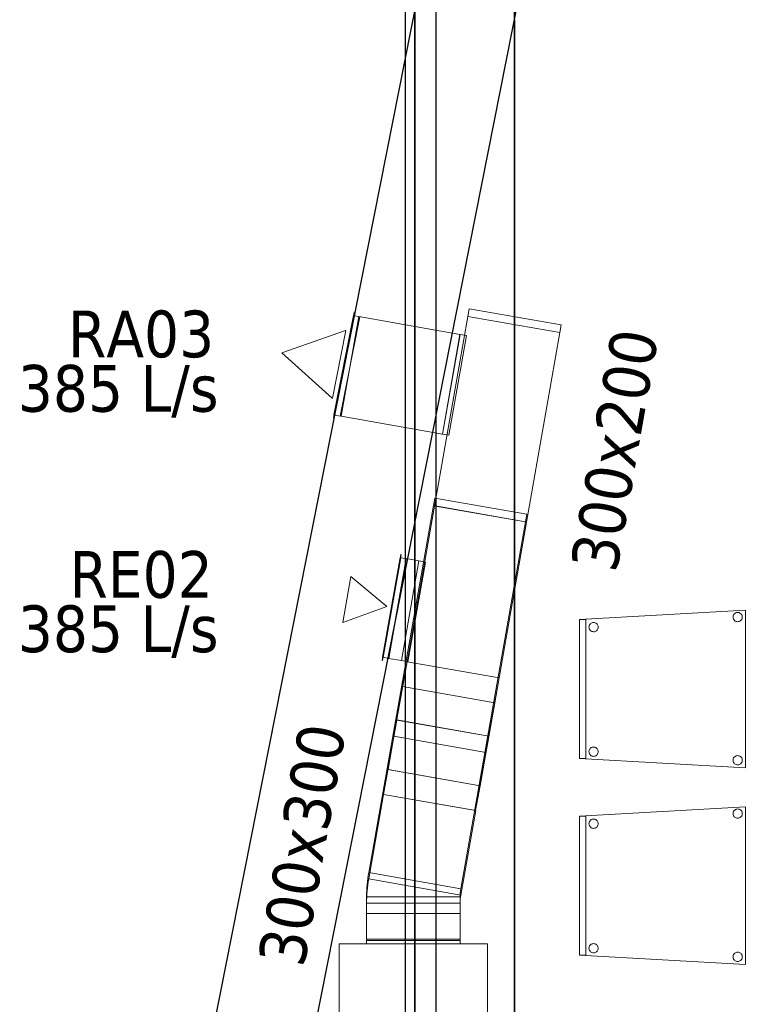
# Model space of a CAD drawing. Header units: metres. Extents: x 391.1 to 427.5, y 12.8 to 28.4.
# Tile 6 of 26: x 397.6 to 400, y 15.6 to 18.7. Entities that reach past the tile are written whole.
import ezdxf

# ---------------------------------------------------------------- set-up
doc = ezdxf.new("R2010")
doc.units = ezdxf.units.M
doc.layers.add('01_SUELOS', color=7, linetype='Continuous', lineweight=25, true_color=0x007f00)
for name, color, linetype, lineweight in [('02_MOBILIARIO', 7, 'Continuous', 18), ('A-DETL-____-MBND', 7, 'Continuous', 18), ('A-DETL-GENF-OTLN', 7, 'Continuous', 18), ('A-WALL-____-MCUT', 7, 'Continuous', 25), ('A-WALL-____-OTLN', 7, 'Continuous', 25), ('M-HVAC-CDFF-IDEN', 7, 'Continuous', 30), ('M-HVAC-CDFF-OTLN', 7, 'Continuous', 18), ('M-HVAC-DUCT-IDEN', 7, 'Continuous', 30), ('M-HVAC-DUCT-OTLN', 7, 'Continuous', 18)]:
    doc.layers.add(name, color=color, linetype=linetype, lineweight=lineweight)
doc.styles.add('Tahoma_2', font='tahoma.ttf', dxfattribs={"height": 0.15})

# ---------------------------------------------------------------- blocks, each defined once
blk = doc.blocks.new('Family - Evans PA-152013-03_CLI_AIRE_P0A')
at = {"layer": 'A-WALL-____-MCUT', "color": 253, "true_color": 0xaaaaaa}
for p, q in [((2.1178, 10.7049), (0, 0)), ((0.3262, 0), (2.4243, 10.6052))]:
    blk.add_line(p, q, dxfattribs=at)
at = {"layer": 'A-WALL-____-OTLN', "color": 253, "true_color": 0xaaaaaa}
for p, q in [((2.1178, 10.7049), (0, 0)), ((0.3262, 0), (2.4243, 10.6052))]:
    blk.add_line(p, q, dxfattribs=at)
blk = doc.blocks.new('Family - Evans PA-152152-03_CLI_AIRE_P0A')
at = {"layer": 'A-WALL-____-MCUT', "color": 253, "true_color": 0xaaaaaa}
for p, q in [((15.0232, 0.32), (0, 0.32)), ((0, 0), (15.0232, 0))]:
    blk.add_line(p, q, dxfattribs=at)
at = {"layer": 'A-WALL-____-OTLN', "color": 253, "true_color": 0xaaaaaa}
for p, q in [((15.0232, 0.32), (0, 0.32)), ((0, 0), (15.0232, 0))]:
    blk.add_line(p, q, dxfattribs=at)
at = {"layer": 'A-WALL-____-OTLN', "color": 253, "lineweight": 18, "true_color": 0xaaaaaa}
blk.add_line((0, 0), (15.0232, 0), dxfattribs=at)
blk = doc.blocks.new('Family - Cadira confident_PA-152175-03_CLI_AIRE_P0A')
at = {"layer": 'A-DETL-____-MBND', "color": 253, "true_color": 0xaaaaaa}
for p, q in [((0, 0.4765), (0.5326, 0.5065)), ((0.5326, 0.5065), (0, 0.4765)), ((0.5326, 0.5065), (0.5326, 0)), ((0.5326, 0), (0.5326, 0.5065)), ((0, 0.03), (0, 0.4765)), ((0, 0.4765), (0, 0.03)), ((0, 0.4765), (0.02, 0.4765)), ((0, 0.03), (0, 0.4765)), ((0.02, 0.4765), (0, 0.4765)), ((0, 0.4765), (0, 0.03)), ((0.02, 0.4765), (0.02, 0.03)), ((0.02, 0.03), (0.02, 0.4765)), ((0.4926, 0.4843), (0.4928, 0.4869)), ((0.4928, 0.4869), (0.4926, 0.4843)), ((0.4928, 0.4817), (0.4926, 0.4843)), ((0.4926, 0.4843), (0.4928, 0.4817)), ((0.4928, 0.4869), (0.4935, 0.4894)), ((0.4935, 0.4894), (0.4928, 0.4869)), ((0.4935, 0.4792), (0.4928, 0.4817)), ((0.4928, 0.4817), (0.4935, 0.4792)), ((0.4935, 0.4894), (0.4946, 0.4918)), ((0.4946, 0.4918), (0.4935, 0.4894)), ((0.4945, 0.4768), (0.4935, 0.4792)), ((0.4935, 0.4792), (0.4945, 0.4768)), ((0.496, 0.4747), (0.4945, 0.4768)), ((0.4945, 0.4768), (0.496, 0.4747)), ((0.4946, 0.4918), (0.4961, 0.4939)), ((0.4961, 0.4939), (0.4946, 0.4918)), ((0.4979, 0.4728), (0.496, 0.4747)), ((0.496, 0.4747), (0.4979, 0.4728)), ((0.4961, 0.4939), (0.498, 0.4957)), ((0.498, 0.4957), (0.4961, 0.4939)), ((0.498, 0.4957), (0.5001, 0.4972)), ((0.5001, 0.4972), (0.498, 0.4957)), ((0.5001, 0.4972), (0.5025, 0.4983)), ((0.5025, 0.4983), (0.5001, 0.4972)), ((0.5025, 0.4983), (0.505, 0.4989)), ((0.505, 0.4989), (0.5025, 0.4983)), ((0.505, 0.4989), (0.5076, 0.4992)), ((0.5076, 0.4992), (0.505, 0.4989)), ((0.5076, 0.4992), (0.5102, 0.4989)), ((0.5102, 0.4989), (0.5076, 0.4992)), ((0.5102, 0.4989), (0.5127, 0.4982)), ((0.5127, 0.4982), (0.5102, 0.4989)), ((0.5127, 0.4982), (0.515, 0.4971)), ((0.515, 0.4971), (0.5127, 0.4982)), ((0.515, 0.4971), (0.5172, 0.4956)), ((0.5172, 0.4956), (0.515, 0.4971)), ((0.5189, 0.4746), (0.5171, 0.4727)), ((0.5171, 0.4727), (0.5189, 0.4746)), ((0.5172, 0.4956), (0.519, 0.4938)), ((0.519, 0.4938), (0.5172, 0.4956)), ((0.5204, 0.4767), (0.5189, 0.4746)), ((0.5189, 0.4746), (0.5204, 0.4767)), ((0.519, 0.4938), (0.5205, 0.4916)), ((0.5205, 0.4916), (0.519, 0.4938)), ((0.5215, 0.4791), (0.5204, 0.4767)), ((0.5204, 0.4767), (0.5215, 0.4791)), ((0.5205, 0.4916), (0.5216, 0.4893)), ((0.5216, 0.4893), (0.5205, 0.4916)), ((0.5222, 0.4816), (0.5215, 0.4791)), ((0.5215, 0.4791), (0.5222, 0.4816)), ((0.5216, 0.4893), (0.5222, 0.4868)), ((0.5222, 0.4868), (0.5216, 0.4893)), ((0.5222, 0.4868), (0.5224, 0.4842)), ((0.5224, 0.4842), (0.5222, 0.4868)), ((0.5224, 0.4842), (0.5222, 0.4816)), ((0.5222, 0.4816), (0.5224, 0.4842)), ((0.0302, 0.4519), (0.0304, 0.4545)), ((0.0304, 0.4545), (0.0302, 0.4519)), ((0.0304, 0.4493), (0.0302, 0.4519)), ((0.0302, 0.4519), (0.0304, 0.4493)), ((0.0304, 0.4545), (0.0311, 0.457)), ((0.0311, 0.457), (0.0304, 0.4545)), ((0.031, 0.4468), (0.0304, 0.4493)), ((0.0304, 0.4493), (0.031, 0.4468)), ((0.0321, 0.4445), (0.031, 0.4468)), ((0.031, 0.4468), (0.0321, 0.4445)), ((0.0311, 0.457), (0.0322, 0.4594)), ((0.0322, 0.4594), (0.0311, 0.457)), ((0.0336, 0.4423), (0.0321, 0.4445)), ((0.0321, 0.4445), (0.0336, 0.4423)), ((0.0322, 0.4594), (0.0337, 0.4615)), ((0.0337, 0.4615), (0.0322, 0.4594)), ((0.0337, 0.4615), (0.0356, 0.4633)), ((0.0356, 0.4633), (0.0337, 0.4615)), ((0.0356, 0.4633), (0.0377, 0.4648)), ((0.0377, 0.4648), (0.0356, 0.4633)), ((0.0377, 0.4648), (0.0401, 0.4659)), ((0.0401, 0.4659), (0.0377, 0.4648)), ((0.0401, 0.4659), (0.0426, 0.4666)), ((0.0426, 0.4666), (0.0401, 0.4659)), ((0.0426, 0.4666), (0.0452, 0.4668)), ((0.0452, 0.4668), (0.0426, 0.4666)), ((0.0452, 0.4668), (0.0478, 0.4666)), ((0.0478, 0.4666), (0.0452, 0.4668)), ((0.0478, 0.4666), (0.0503, 0.4659)), ((0.0503, 0.4659), (0.0478, 0.4666)), ((0.0503, 0.4659), (0.0526, 0.4648)), ((0.0526, 0.4648), (0.0503, 0.4659)), ((0.0526, 0.4648), (0.0548, 0.4633)), ((0.0548, 0.4633), (0.0526, 0.4648)), ((0.0548, 0.4633), (0.0566, 0.4614)), ((0.0566, 0.4614), (0.0548, 0.4633)), ((0.058, 0.4443), (0.0565, 0.4422)), ((0.0565, 0.4422), (0.058, 0.4443)), ((0.0566, 0.4614), (0.0581, 0.4593)), ((0.0581, 0.4593), (0.0566, 0.4614)), ((0.0591, 0.4467), (0.058, 0.4443)), ((0.058, 0.4443), (0.0591, 0.4467)), ((0.0581, 0.4593), (0.0592, 0.4569)), ((0.0592, 0.4569), (0.0581, 0.4593)), ((0.0598, 0.4492), (0.0591, 0.4467)), ((0.0591, 0.4467), (0.0598, 0.4492)), ((0.0592, 0.4569), (0.0598, 0.4544)), ((0.0598, 0.4544), (0.0592, 0.4569)), ((0.0598, 0.4544), (0.06, 0.4518)), ((0.06, 0.4518), (0.0598, 0.4544)), ((0.06, 0.4518), (0.0598, 0.4492)), ((0.0598, 0.4492), (0.06, 0.4518)), ((0.5, 0.4713), (0.4979, 0.4728)), ((0.4979, 0.4728), (0.5, 0.4713)), ((0.5023, 0.4702), (0.5, 0.4713)), ((0.5, 0.4713), (0.5023, 0.4702)), ((0.5049, 0.4695), (0.5023, 0.4702)), ((0.5023, 0.4702), (0.5049, 0.4695)), ((0.5074, 0.4693), (0.5049, 0.4695)), ((0.5049, 0.4695), (0.5074, 0.4693)), ((0.51, 0.4695), (0.5074, 0.4693)), ((0.5074, 0.4693), (0.51, 0.4695)), ((0.5126, 0.4702), (0.51, 0.4695)), ((0.51, 0.4695), (0.5126, 0.4702)), ((0.5149, 0.4713), (0.5126, 0.4702)), ((0.5126, 0.4702), (0.5149, 0.4713)), ((0.5171, 0.4727), (0.5149, 0.4713)), ((0.5149, 0.4713), (0.5171, 0.4727)), ((0.0355, 0.4405), (0.0336, 0.4423)), ((0.0336, 0.4423), (0.0355, 0.4405)), ((0.0376, 0.439), (0.0355, 0.4405)), ((0.0355, 0.4405), (0.0376, 0.439)), ((0.0399, 0.4378), (0.0376, 0.439)), ((0.0376, 0.439), (0.0399, 0.4378)), ((0.0424, 0.4372), (0.0399, 0.4378)), ((0.0399, 0.4378), (0.0424, 0.4372)), ((0.045, 0.4369), (0.0424, 0.4372)), ((0.0424, 0.4372), (0.045, 0.4369)), ((0.0476, 0.4371), (0.045, 0.4369)), ((0.045, 0.4369), (0.0476, 0.4371)), ((0.0502, 0.4378), (0.0476, 0.4371)), ((0.0476, 0.4371), (0.0502, 0.4378)), ((0.0525, 0.4389), (0.0502, 0.4378)), ((0.0502, 0.4378), (0.0525, 0.4389)), ((0.0547, 0.4404), (0.0525, 0.4389)), ((0.0525, 0.4389), (0.0547, 0.4404)), ((0.0565, 0.4422), (0.0547, 0.4404)), ((0.0547, 0.4404), (0.0565, 0.4422)), ((0.0337, 0.0615), (0.0356, 0.0633)), ((0.0356, 0.0633), (0.0337, 0.0615)), ((0.0356, 0.0633), (0.0377, 0.0648)), ((0.0377, 0.0648), (0.0356, 0.0633)), ((0.0377, 0.0648), (0.0401, 0.0659)), ((0.0401, 0.0659), (0.0377, 0.0648)), ((0.0401, 0.0659), (0.0426, 0.0666)), ((0.0426, 0.0666), (0.0401, 0.0659)), ((0.0426, 0.0666), (0.0452, 0.0668)), ((0.0452, 0.0668), (0.0426, 0.0666)), ((0.0452, 0.0668), (0.0478, 0.0666)), ((0.0478, 0.0666), (0.0452, 0.0668)), ((0.0478, 0.0666), (0.0503, 0.0659)), ((0.0503, 0.0659), (0.0478, 0.0666)), ((0.0503, 0.0659), (0.0526, 0.0648)), ((0.0526, 0.0648), (0.0503, 0.0659)), ((0.0526, 0.0648), (0.0548, 0.0633)), ((0.0548, 0.0633), (0.0526, 0.0648)), ((0.0548, 0.0633), (0.0566, 0.0614)), ((0.0566, 0.0614), (0.0548, 0.0633)), ((0.0302, 0.0519), (0.0304, 0.0545)), ((0.0304, 0.0545), (0.0302, 0.0519)), ((0.0304, 0.0493), (0.0302, 0.0519)), ((0.0302, 0.0519), (0.0304, 0.0493)), ((0.0304, 0.0545), (0.0311, 0.057)), ((0.0311, 0.057), (0.0304, 0.0545)), ((0.031, 0.0468), (0.0304, 0.0493)), ((0.0304, 0.0493), (0.031, 0.0468)), ((0.0321, 0.0445), (0.031, 0.0468)), ((0.031, 0.0468), (0.0321, 0.0445)), ((0.0311, 0.057), (0.0322, 0.0594)), ((0.0322, 0.0594), (0.0311, 0.057)), ((0.0336, 0.0423), (0.0321, 0.0445)), ((0.0321, 0.0445), (0.0336, 0.0423)), ((0.0322, 0.0594), (0.0337, 0.0615)), ((0.0337, 0.0615), (0.0322, 0.0594)), ((0.0355, 0.0405), (0.0336, 0.0423)), ((0.0336, 0.0423), (0.0355, 0.0405)), ((0.0376, 0.039), (0.0355, 0.0405)), ((0.0355, 0.0405), (0.0376, 0.039)), ((0.0399, 0.0378), (0.0376, 0.039)), ((0.0376, 0.039), (0.0399, 0.0378)), ((0.0424, 0.0372), (0.0399, 0.0378)), ((0.0399, 0.0378), (0.0424, 0.0372)), ((0.045, 0.0369), (0.0424, 0.0372)), ((0.0424, 0.0372), (0.045, 0.0369)), ((0.0476, 0.0371), (0.045, 0.0369)), ((0.045, 0.0369), (0.0476, 0.0371)), ((0.0502, 0.0378), (0.0476, 0.0371)), ((0.0476, 0.0371), (0.0502, 0.0378)), ((0.0525, 0.0389), (0.0502, 0.0378)), ((0.0502, 0.0378), (0.0525, 0.0389)), ((0.0547, 0.0404), (0.0525, 0.0389)), ((0.0525, 0.0389), (0.0547, 0.0404)), ((0.0565, 0.0422), (0.0547, 0.0404)), ((0.0547, 0.0404), (0.0565, 0.0422)), ((0.058, 0.0443), (0.0565, 0.0422)), ((0.0565, 0.0422), (0.058, 0.0443)), ((0.0566, 0.0614), (0.0581, 0.0593)), ((0.0581, 0.0593), (0.0566, 0.0614)), ((0.0591, 0.0467), (0.058, 0.0443)), ((0.058, 0.0443), (0.0591, 0.0467)), ((0.0581, 0.0593), (0.0592, 0.0569)), ((0.0592, 0.0569), (0.0581, 0.0593)), ((0.0598, 0.0492), (0.0591, 0.0467)), ((0.0591, 0.0467), (0.0598, 0.0492)), ((0.0592, 0.0569), (0.0598, 0.0544)), ((0.0598, 0.0544), (0.0592, 0.0569)), ((0.0598, 0.0544), (0.06, 0.0518)), ((0.06, 0.0518), (0.0598, 0.0544)), ((0.06, 0.0518), (0.0598, 0.0492)), ((0.0598, 0.0492), (0.06, 0.0518)), ((0.4935, 0.0294), (0.4946, 0.0318)), ((0.4946, 0.0318), (0.4935, 0.0294)), ((0.4946, 0.0318), (0.4961, 0.0339)), ((0.4961, 0.0339), (0.4946, 0.0318)), ((0.4961, 0.0339), (0.498, 0.0357)), ((0.498, 0.0357), (0.4961, 0.0339)), ((0.498, 0.0357), (0.5001, 0.0372)), ((0.5001, 0.0372), (0.498, 0.0357)), ((0.5001, 0.0372), (0.5025, 0.0383)), ((0.5025, 0.0383), (0.5001, 0.0372)), ((0.5025, 0.0383), (0.505, 0.0389)), ((0.505, 0.0389), (0.5025, 0.0383)), ((0.505, 0.0389), (0.5076, 0.0392)), ((0.5076, 0.0392), (0.505, 0.0389)), ((0.5076, 0.0392), (0.5102, 0.0389)), ((0.5102, 0.0389), (0.5076, 0.0392)), ((0.5102, 0.0389), (0.5127, 0.0382)), ((0.5127, 0.0382), (0.5102, 0.0389)), ((0.5127, 0.0382), (0.515, 0.0371)), ((0.515, 0.0371), (0.5127, 0.0382)), ((0.515, 0.0371), (0.5172, 0.0356)), ((0.5172, 0.0356), (0.515, 0.0371)), ((0.5172, 0.0356), (0.519, 0.0338)), ((0.519, 0.0338), (0.5172, 0.0356)), ((0.519, 0.0338), (0.5205, 0.0316)), ((0.5205, 0.0316), (0.519, 0.0338)), ((0.5205, 0.0316), (0.5216, 0.0293)), ((0.5216, 0.0293), (0.5205, 0.0316)), ((0.5326, 0), (0, 0.03)), ((0, 0.03), (0.5326, 0)), ((0.02, 0.03), (0, 0.03)), ((0, 0.03), (0.02, 0.03)), ((0.4926, 0.0243), (0.4928, 0.0269)), ((0.4928, 0.0269), (0.4926, 0.0243)), ((0.4928, 0.0217), (0.4926, 0.0243)), ((0.4926, 0.0243), (0.4928, 0.0217)), ((0.4928, 0.0269), (0.4935, 0.0294)), ((0.4935, 0.0294), (0.4928, 0.0269)), ((0.4935, 0.0192), (0.4928, 0.0217)), ((0.4928, 0.0217), (0.4935, 0.0192)), ((0.4945, 0.0168), (0.4935, 0.0192)), ((0.4935, 0.0192), (0.4945, 0.0168)), ((0.496, 0.0147), (0.4945, 0.0168)), ((0.4945, 0.0168), (0.496, 0.0147)), ((0.4979, 0.0128), (0.496, 0.0147)), ((0.496, 0.0147), (0.4979, 0.0128)), ((0.5, 0.0113), (0.4979, 0.0128)), ((0.4979, 0.0128), (0.5, 0.0113)), ((0.5023, 0.0102), (0.5, 0.0113)), ((0.5, 0.0113), (0.5023, 0.0102)), ((0.5049, 0.0095), (0.5023, 0.0102)), ((0.5023, 0.0102), (0.5049, 0.0095)), ((0.5074, 0.0093), (0.5049, 0.0095)), ((0.5049, 0.0095), (0.5074, 0.0093)), ((0.51, 0.0095), (0.5074, 0.0093)), ((0.5074, 0.0093), (0.51, 0.0095)), ((0.5126, 0.0102), (0.51, 0.0095)), ((0.51, 0.0095), (0.5126, 0.0102)), ((0.5149, 0.0113), (0.5126, 0.0102)), ((0.5126, 0.0102), (0.5149, 0.0113)), ((0.5171, 0.0127), (0.5149, 0.0113)), ((0.5149, 0.0113), (0.5171, 0.0127)), ((0.5189, 0.0146), (0.5171, 0.0127)), ((0.5171, 0.0127), (0.5189, 0.0146)), ((0.5204, 0.0167), (0.5189, 0.0146)), ((0.5189, 0.0146), (0.5204, 0.0167)), ((0.5215, 0.0191), (0.5204, 0.0167)), ((0.5204, 0.0167), (0.5215, 0.0191)), ((0.5222, 0.0216), (0.5215, 0.0191)), ((0.5215, 0.0191), (0.5222, 0.0216)), ((0.5216, 0.0293), (0.5222, 0.0268)), ((0.5222, 0.0268), (0.5216, 0.0293)), ((0.5222, 0.0268), (0.5224, 0.0242)), ((0.5224, 0.0242), (0.5222, 0.0268)), ((0.5224, 0.0242), (0.5222, 0.0216)), ((0.5222, 0.0216), (0.5224, 0.0242))]:
    blk.add_line(p, q, dxfattribs=at)
blk = doc.blocks.new('Family - Cadira confident_PA-152177-03_CLI_AIRE_P0A')
at = {"layer": 'A-DETL-____-MBND', "color": 253, "true_color": 0xaaaaaa}
for p, q in [((0, 0.4765), (0.5326, 0.5065)), ((0.5326, 0.5065), (0, 0.4765)), ((0.5326, 0.5065), (0.5326, 0)), ((0.5326, 0), (0.5326, 0.5065)), ((0, 0.4765), (0.02, 0.4765)), ((0, 0.03), (0, 0.4765)), ((0.02, 0.4765), (0, 0.4765)), ((0, 0.4765), (0, 0.03)), ((0, 0.03), (0, 0.4765)), ((0, 0.4765), (0, 0.03)), ((0.02, 0.4765), (0.02, 0.03)), ((0.02, 0.03), (0.02, 0.4765)), ((0.4926, 0.4843), (0.4928, 0.4869)), ((0.4928, 0.4869), (0.4926, 0.4843)), ((0.4928, 0.4817), (0.4926, 0.4843)), ((0.4926, 0.4843), (0.4928, 0.4817)), ((0.4928, 0.4869), (0.4935, 0.4894)), ((0.4935, 0.4894), (0.4928, 0.4869)), ((0.4935, 0.4792), (0.4928, 0.4817)), ((0.4928, 0.4817), (0.4935, 0.4792)), ((0.4935, 0.4894), (0.4946, 0.4918)), ((0.4946, 0.4918), (0.4935, 0.4894)), ((0.4945, 0.4768), (0.4935, 0.4792)), ((0.4935, 0.4792), (0.4945, 0.4768)), ((0.496, 0.4747), (0.4945, 0.4768)), ((0.4945, 0.4768), (0.496, 0.4747)), ((0.4946, 0.4918), (0.4961, 0.4939)), ((0.4961, 0.4939), (0.4946, 0.4918)), ((0.4979, 0.4728), (0.496, 0.4747)), ((0.496, 0.4747), (0.4979, 0.4728)), ((0.4961, 0.4939), (0.498, 0.4957)), ((0.498, 0.4957), (0.4961, 0.4939)), ((0.498, 0.4957), (0.5001, 0.4972)), ((0.5001, 0.4972), (0.498, 0.4957)), ((0.5001, 0.4972), (0.5025, 0.4983)), ((0.5025, 0.4983), (0.5001, 0.4972)), ((0.5025, 0.4983), (0.505, 0.4989)), ((0.505, 0.4989), (0.5025, 0.4983)), ((0.505, 0.4989), (0.5076, 0.4992)), ((0.5076, 0.4992), (0.505, 0.4989)), ((0.5076, 0.4992), (0.5102, 0.4989)), ((0.5102, 0.4989), (0.5076, 0.4992)), ((0.5102, 0.4989), (0.5127, 0.4982)), ((0.5127, 0.4982), (0.5102, 0.4989)), ((0.5127, 0.4982), (0.515, 0.4971)), ((0.515, 0.4971), (0.5127, 0.4982)), ((0.515, 0.4971), (0.5172, 0.4956)), ((0.5172, 0.4956), (0.515, 0.4971)), ((0.5189, 0.4746), (0.5171, 0.4727)), ((0.5171, 0.4727), (0.5189, 0.4746)), ((0.5172, 0.4956), (0.519, 0.4938)), ((0.519, 0.4938), (0.5172, 0.4956)), ((0.5204, 0.4767), (0.5189, 0.4746)), ((0.5189, 0.4746), (0.5204, 0.4767)), ((0.519, 0.4938), (0.5205, 0.4916)), ((0.5205, 0.4916), (0.519, 0.4938)), ((0.5215, 0.4791), (0.5204, 0.4767)), ((0.5204, 0.4767), (0.5215, 0.4791)), ((0.5205, 0.4916), (0.5216, 0.4893)), ((0.5216, 0.4893), (0.5205, 0.4916)), ((0.5222, 0.4816), (0.5215, 0.4791)), ((0.5215, 0.4791), (0.5222, 0.4816)), ((0.5216, 0.4893), (0.5222, 0.4868)), ((0.5222, 0.4868), (0.5216, 0.4893)), ((0.5222, 0.4868), (0.5224, 0.4842)), ((0.5224, 0.4842), (0.5222, 0.4868)), ((0.5224, 0.4842), (0.5222, 0.4816)), ((0.5222, 0.4816), (0.5224, 0.4842)), ((0.0302, 0.4519), (0.0304, 0.4545)), ((0.0304, 0.4545), (0.0302, 0.4519)), ((0.0304, 0.4493), (0.0302, 0.4519)), ((0.0302, 0.4519), (0.0304, 0.4493)), ((0.0304, 0.4545), (0.0311, 0.457)), ((0.0311, 0.457), (0.0304, 0.4545)), ((0.031, 0.4468), (0.0304, 0.4493)), ((0.0304, 0.4493), (0.031, 0.4468)), ((0.0321, 0.4445), (0.031, 0.4468)), ((0.031, 0.4468), (0.0321, 0.4445)), ((0.0311, 0.457), (0.0322, 0.4594)), ((0.0322, 0.4594), (0.0311, 0.457)), ((0.0336, 0.4423), (0.0321, 0.4445)), ((0.0321, 0.4445), (0.0336, 0.4423)), ((0.0322, 0.4594), (0.0337, 0.4615)), ((0.0337, 0.4615), (0.0322, 0.4594)), ((0.0337, 0.4615), (0.0356, 0.4633)), ((0.0356, 0.4633), (0.0337, 0.4615)), ((0.0356, 0.4633), (0.0377, 0.4648)), ((0.0377, 0.4648), (0.0356, 0.4633)), ((0.0377, 0.4648), (0.0401, 0.4659)), ((0.0401, 0.4659), (0.0377, 0.4648)), ((0.0401, 0.4659), (0.0426, 0.4666)), ((0.0426, 0.4666), (0.0401, 0.4659)), ((0.0426, 0.4666), (0.0452, 0.4668)), ((0.0452, 0.4668), (0.0426, 0.4666)), ((0.0452, 0.4668), (0.0478, 0.4666)), ((0.0478, 0.4666), (0.0452, 0.4668)), ((0.0478, 0.4666), (0.0503, 0.4659)), ((0.0503, 0.4659), (0.0478, 0.4666)), ((0.0503, 0.4659), (0.0526, 0.4648)), ((0.0526, 0.4648), (0.0503, 0.4659)), ((0.0526, 0.4648), (0.0548, 0.4633)), ((0.0548, 0.4633), (0.0526, 0.4648)), ((0.0548, 0.4633), (0.0566, 0.4614)), ((0.0566, 0.4614), (0.0548, 0.4633)), ((0.058, 0.4443), (0.0565, 0.4422)), ((0.0565, 0.4422), (0.058, 0.4443)), ((0.0566, 0.4614), (0.0581, 0.4593)), ((0.0581, 0.4593), (0.0566, 0.4614)), ((0.0591, 0.4467), (0.058, 0.4443)), ((0.058, 0.4443), (0.0591, 0.4467)), ((0.0581, 0.4593), (0.0592, 0.4569)), ((0.0592, 0.4569), (0.0581, 0.4593)), ((0.0598, 0.4492), (0.0591, 0.4467)), ((0.0591, 0.4467), (0.0598, 0.4492)), ((0.0592, 0.4569), (0.0598, 0.4544)), ((0.0598, 0.4544), (0.0592, 0.4569)), ((0.0598, 0.4544), (0.06, 0.4518)), ((0.06, 0.4518), (0.0598, 0.4544)), ((0.06, 0.4518), (0.0598, 0.4492)), ((0.0598, 0.4492), (0.06, 0.4518)), ((0.5, 0.4713), (0.4979, 0.4728)), ((0.4979, 0.4728), (0.5, 0.4713)), ((0.5023, 0.4702), (0.5, 0.4713)), ((0.5, 0.4713), (0.5023, 0.4702)), ((0.5049, 0.4695), (0.5023, 0.4702)), ((0.5023, 0.4702), (0.5049, 0.4695)), ((0.5074, 0.4693), (0.5049, 0.4695)), ((0.5049, 0.4695), (0.5074, 0.4693)), ((0.51, 0.4695), (0.5074, 0.4693)), ((0.5074, 0.4693), (0.51, 0.4695)), ((0.5126, 0.4702), (0.51, 0.4695)), ((0.51, 0.4695), (0.5126, 0.4702)), ((0.5149, 0.4713), (0.5126, 0.4702)), ((0.5126, 0.4702), (0.5149, 0.4713)), ((0.5171, 0.4727), (0.5149, 0.4713)), ((0.5149, 0.4713), (0.5171, 0.4727)), ((0.0355, 0.4405), (0.0336, 0.4423)), ((0.0336, 0.4423), (0.0355, 0.4405)), ((0.0376, 0.439), (0.0355, 0.4405)), ((0.0355, 0.4405), (0.0376, 0.439)), ((0.0399, 0.4378), (0.0376, 0.439)), ((0.0376, 0.439), (0.0399, 0.4378)), ((0.0424, 0.4372), (0.0399, 0.4378)), ((0.0399, 0.4378), (0.0424, 0.4372)), ((0.045, 0.4369), (0.0424, 0.4372)), ((0.0424, 0.4372), (0.045, 0.4369)), ((0.0476, 0.4371), (0.045, 0.4369)), ((0.045, 0.4369), (0.0476, 0.4371)), ((0.0502, 0.4378), (0.0476, 0.4371)), ((0.0476, 0.4371), (0.0502, 0.4378)), ((0.0525, 0.4389), (0.0502, 0.4378)), ((0.0502, 0.4378), (0.0525, 0.4389)), ((0.0547, 0.4404), (0.0525, 0.4389)), ((0.0525, 0.4389), (0.0547, 0.4404)), ((0.0565, 0.4422), (0.0547, 0.4404)), ((0.0547, 0.4404), (0.0565, 0.4422)), ((0.0337, 0.0615), (0.0356, 0.0633)), ((0.0356, 0.0633), (0.0337, 0.0615)), ((0.0356, 0.0633), (0.0377, 0.0648)), ((0.0377, 0.0648), (0.0356, 0.0633)), ((0.0377, 0.0648), (0.0401, 0.0659)), ((0.0401, 0.0659), (0.0377, 0.0648)), ((0.0401, 0.0659), (0.0426, 0.0666)), ((0.0426, 0.0666), (0.0401, 0.0659)), ((0.0426, 0.0666), (0.0452, 0.0668)), ((0.0452, 0.0668), (0.0426, 0.0666)), ((0.0452, 0.0668), (0.0478, 0.0666)), ((0.0478, 0.0666), (0.0452, 0.0668)), ((0.0478, 0.0666), (0.0503, 0.0659)), ((0.0503, 0.0659), (0.0478, 0.0666)), ((0.0503, 0.0659), (0.0526, 0.0648)), ((0.0526, 0.0648), (0.0503, 0.0659)), ((0.0526, 0.0648), (0.0548, 0.0633)), ((0.0548, 0.0633), (0.0526, 0.0648)), ((0.0548, 0.0633), (0.0566, 0.0614)), ((0.0566, 0.0614), (0.0548, 0.0633)), ((0.0302, 0.0519), (0.0304, 0.0545)), ((0.0304, 0.0545), (0.0302, 0.0519)), ((0.0304, 0.0493), (0.0302, 0.0519)), ((0.0302, 0.0519), (0.0304, 0.0493)), ((0.0304, 0.0545), (0.0311, 0.057)), ((0.0311, 0.057), (0.0304, 0.0545)), ((0.031, 0.0468), (0.0304, 0.0493)), ((0.0304, 0.0493), (0.031, 0.0468)), ((0.0321, 0.0445), (0.031, 0.0468)), ((0.031, 0.0468), (0.0321, 0.0445)), ((0.0311, 0.057), (0.0322, 0.0594)), ((0.0322, 0.0594), (0.0311, 0.057)), ((0.0336, 0.0423), (0.0321, 0.0445)), ((0.0321, 0.0445), (0.0336, 0.0423)), ((0.0322, 0.0594), (0.0337, 0.0615)), ((0.0337, 0.0615), (0.0322, 0.0594)), ((0.0355, 0.0405), (0.0336, 0.0423)), ((0.0336, 0.0423), (0.0355, 0.0405)), ((0.0376, 0.039), (0.0355, 0.0405)), ((0.0355, 0.0405), (0.0376, 0.039)), ((0.0399, 0.0378), (0.0376, 0.039)), ((0.0376, 0.039), (0.0399, 0.0378)), ((0.0424, 0.0372), (0.0399, 0.0378)), ((0.0399, 0.0378), (0.0424, 0.0372)), ((0.045, 0.0369), (0.0424, 0.0372)), ((0.0424, 0.0372), (0.045, 0.0369)), ((0.0476, 0.0371), (0.045, 0.0369)), ((0.045, 0.0369), (0.0476, 0.0371)), ((0.0502, 0.0378), (0.0476, 0.0371)), ((0.0476, 0.0371), (0.0502, 0.0378)), ((0.0525, 0.0389), (0.0502, 0.0378)), ((0.0502, 0.0378), (0.0525, 0.0389)), ((0.0547, 0.0404), (0.0525, 0.0389)), ((0.0525, 0.0389), (0.0547, 0.0404)), ((0.0565, 0.0422), (0.0547, 0.0404)), ((0.0547, 0.0404), (0.0565, 0.0422)), ((0.058, 0.0443), (0.0565, 0.0422)), ((0.0565, 0.0422), (0.058, 0.0443)), ((0.0566, 0.0614), (0.0581, 0.0593)), ((0.0581, 0.0593), (0.0566, 0.0614)), ((0.0591, 0.0467), (0.058, 0.0443)), ((0.058, 0.0443), (0.0591, 0.0467)), ((0.0581, 0.0593), (0.0592, 0.0569)), ((0.0592, 0.0569), (0.0581, 0.0593)), ((0.0598, 0.0492), (0.0591, 0.0467)), ((0.0591, 0.0467), (0.0598, 0.0492)), ((0.0592, 0.0569), (0.0598, 0.0544)), ((0.0598, 0.0544), (0.0592, 0.0569)), ((0.0598, 0.0544), (0.06, 0.0518)), ((0.06, 0.0518), (0.0598, 0.0544)), ((0.06, 0.0518), (0.0598, 0.0492)), ((0.0598, 0.0492), (0.06, 0.0518)), ((0.4935, 0.0294), (0.4946, 0.0318)), ((0.4946, 0.0318), (0.4935, 0.0294)), ((0.4946, 0.0318), (0.4961, 0.0339)), ((0.4961, 0.0339), (0.4946, 0.0318)), ((0.4961, 0.0339), (0.498, 0.0357)), ((0.498, 0.0357), (0.4961, 0.0339)), ((0.498, 0.0357), (0.5001, 0.0372)), ((0.5001, 0.0372), (0.498, 0.0357)), ((0.5001, 0.0372), (0.5025, 0.0383)), ((0.5025, 0.0383), (0.5001, 0.0372)), ((0.5025, 0.0383), (0.505, 0.0389)), ((0.505, 0.0389), (0.5025, 0.0383)), ((0.505, 0.0389), (0.5076, 0.0392)), ((0.5076, 0.0392), (0.505, 0.0389)), ((0.5076, 0.0392), (0.5102, 0.0389)), ((0.5102, 0.0389), (0.5076, 0.0392)), ((0.5102, 0.0389), (0.5127, 0.0382)), ((0.5127, 0.0382), (0.5102, 0.0389)), ((0.5127, 0.0382), (0.515, 0.0371)), ((0.515, 0.0371), (0.5127, 0.0382)), ((0.515, 0.0371), (0.5172, 0.0356)), ((0.5172, 0.0356), (0.515, 0.0371)), ((0.5172, 0.0356), (0.519, 0.0338)), ((0.519, 0.0338), (0.5172, 0.0356)), ((0.519, 0.0338), (0.5205, 0.0316)), ((0.5205, 0.0316), (0.519, 0.0338)), ((0.5205, 0.0316), (0.5216, 0.0293)), ((0.5216, 0.0293), (0.5205, 0.0316)), ((0.02, 0.03), (0, 0.03)), ((0, 0.03), (0.02, 0.03)), ((0.5326, 0), (0, 0.03)), ((0, 0.03), (0.5326, 0)), ((0.4926, 0.0243), (0.4928, 0.0269)), ((0.4928, 0.0269), (0.4926, 0.0243)), ((0.4928, 0.0217), (0.4926, 0.0243)), ((0.4926, 0.0243), (0.4928, 0.0217)), ((0.4928, 0.0269), (0.4935, 0.0294)), ((0.4935, 0.0294), (0.4928, 0.0269)), ((0.4935, 0.0192), (0.4928, 0.0217)), ((0.4928, 0.0217), (0.4935, 0.0192)), ((0.4945, 0.0168), (0.4935, 0.0192)), ((0.4935, 0.0192), (0.4945, 0.0168)), ((0.496, 0.0147), (0.4945, 0.0168)), ((0.4945, 0.0168), (0.496, 0.0147)), ((0.4979, 0.0128), (0.496, 0.0147)), ((0.496, 0.0147), (0.4979, 0.0128)), ((0.5, 0.0113), (0.4979, 0.0128)), ((0.4979, 0.0128), (0.5, 0.0113)), ((0.5023, 0.0102), (0.5, 0.0113)), ((0.5, 0.0113), (0.5023, 0.0102)), ((0.5049, 0.0095), (0.5023, 0.0102)), ((0.5023, 0.0102), (0.5049, 0.0095)), ((0.5074, 0.0093), (0.5049, 0.0095)), ((0.5049, 0.0095), (0.5074, 0.0093)), ((0.51, 0.0095), (0.5074, 0.0093)), ((0.5074, 0.0093), (0.51, 0.0095)), ((0.5126, 0.0102), (0.51, 0.0095)), ((0.51, 0.0095), (0.5126, 0.0102)), ((0.5149, 0.0113), (0.5126, 0.0102)), ((0.5126, 0.0102), (0.5149, 0.0113)), ((0.5171, 0.0127), (0.5149, 0.0113)), ((0.5149, 0.0113), (0.5171, 0.0127)), ((0.5189, 0.0146), (0.5171, 0.0127)), ((0.5171, 0.0127), (0.5189, 0.0146)), ((0.5204, 0.0167), (0.5189, 0.0146)), ((0.5189, 0.0146), (0.5204, 0.0167)), ((0.5215, 0.0191), (0.5204, 0.0167)), ((0.5204, 0.0167), (0.5215, 0.0191)), ((0.5222, 0.0216), (0.5215, 0.0191)), ((0.5215, 0.0191), (0.5222, 0.0216)), ((0.5216, 0.0293), (0.5222, 0.0268)), ((0.5222, 0.0268), (0.5216, 0.0293)), ((0.5222, 0.0268), (0.5224, 0.0242)), ((0.5224, 0.0242), (0.5222, 0.0268)), ((0.5224, 0.0242), (0.5222, 0.0216)), ((0.5222, 0.0216), (0.5224, 0.0242))]:
    blk.add_line(p, q, dxfattribs=at)
blk = doc.blocks.new('Family - Fals sostre PA-152185-03_CLI_AIRE_P0A')
at = {"layer": '01_SUELOS', "color": 9, "true_color": 0xaad4aa}
for p, q in [((6.9075, 0), (6.9075, 15.0232)), ((6.9075, 15.0232), (6.9075, 0))]:
    blk.add_line(p, q, dxfattribs=at)
blk = doc.blocks.new('Family - LONDR55-XX_ZZ-ARQ-CAA-M3D-Londres55-152611-03_CLI_AIRE_P0A')
at = {"layer": '01_SUELOS', "color": 9, "true_color": 0xaad4aa}
for p, q in [((0, 5.4819), (0, 0)), ((0, 0), (0, 5.4819))]:
    blk.add_line(p, q, dxfattribs=at)
blk = doc.blocks.new('Family - Envans PB-155401-03_CLI_AIRE_P0A')
at = {"layer": 'A-WALL-____-MCUT', "color": 253, "true_color": 0xaaaaaa}
for p, q in [((8.8202, 0.1), (0, 0.1)), ((0, 0), (8.8202, 0))]:
    blk.add_line(p, q, dxfattribs=at)
at = {"layer": 'A-WALL-____-OTLN', "color": 253, "true_color": 0xaaaaaa}
for p, q in [((8.8202, 0.1), (0, 0.1)), ((0, 0), (8.8202, 0))]:
    blk.add_line(p, q, dxfattribs=at)
at = {"layer": 'A-WALL-____-OTLN', "color": 253, "lineweight": 18, "true_color": 0xaaaaaa}
blk.add_line((0, 0), (8.8202, 0), dxfattribs=at)
blk = doc.blocks.new('LONDR55-XX_ZZ-ARQ-CAA-M3D-Londres55_ifc-1-03_CLI_AIRE_P0A')
at = {"layer": '01_SUELOS', "color": 253, "lineweight": 18, "true_color": 0xaaaaaa}
for name, p in [('Family - Fals sostre PA-152185-03_CLI_AIRE_P0A', (391.9497, 13.2406)), ('Family - LONDR55-XX_ZZ-ARQ-CAA-M3D-Londres55-152611-03_CLI_AIRE_P0A', (399.1772, 13.2406))]:
    blk.add_blockref(name, p, dxfattribs=at)
at = {"layer": '02_MOBILIARIO', "color": 253, "lineweight": 18, "true_color": 0xaaaaaa}
for name, p in [('Family - Cadira confident_PA-152175-03_CLI_AIRE_P0A', (399.3862, 16.3204)), ('Family - Cadira confident_PA-152177-03_CLI_AIRE_P0A', (399.3862, 15.6892))]:
    blk.add_blockref(name, p, dxfattribs=at)
at = {"layer": 'A-WALL-____-OTLN', "color": 253, "lineweight": 18, "true_color": 0xaaaaaa, "rotation": 90}
for name, p in [('Family - Evans PA-152152-03_CLI_AIRE_P0A', (399.1772, 13.2406)), ('Family - Envans PB-155401-03_CLI_AIRE_P0A', (398.9264, 13.2006))]:
    blk.add_blockref(name, p, dxfattribs=at)
at = {"layer": 'A-WALL-____-OTLN', "color": 253, "lineweight": 18, "true_color": 0xaaaaaa}
blk.add_blockref('Family - Evans PA-152013-03_CLI_AIRE_P0A', (397.7664, 13.2406), dxfattribs=at)
blk = doc.blocks.new('ZYR_03_06_02 Recuperador Vertical CR - ZYR_03_06_02 Recuperador Vertical CR-449037-03_CLI_AIRE_P0A')
at = {"layer": 'A-DETL-GENF-OTLN', "color": 6, "true_color": 0xff00ff}
for p, q in [((-0.15, 0.9385), (-0.15, 0.9535)), ((-0.15, 0.9535), (0.15, 0.9535)), ((0.15, 0.9535), (0.15, 0.9385)), ((-0.238, 0.9385), (-0.238, -0.9385)), ((0.238, 0.9385), (-0.238, 0.9385)), ((0.238, -0.9385), (0.238, 0.9385)), ((-0.119, 0.1564), (-0.119, -0.1564)), ((-0.119, 0.1564), (-0.0714, 0.1564)), ((0.0629, 0.1564), (0.119, 0.1564)), ((0.0238, 0.1173), (0.0238, -0.1173)), ((-0.0714, 0), (-0.119, 0)), ((-0.0714, 0), (-0.0238, -0.1564)), ((0.119, -0.1564), (0.0629, -0.1564)), ((-0.238, -0.9385), (0.238, -0.9385)), ((-0.15, -0.9385), (-0.15, -0.9535)), ((0.15, -0.9535), (0.15, -0.9385)), ((-0.15, -0.9535), (0.15, -0.9535))]:
    blk.add_line(p, q, dxfattribs=at)
for centre, radius, start, end in [((-0.0714, 0.0782), 0.0782, 270, 90), ((0.0629, 0.1173), 0.0391, 90, 180), ((0.0629, -0.1173), 0.0391, 180, 270)]:
    blk.add_arc(centre, radius, start, end, dxfattribs=at)
blk = doc.blocks.new('M_Codo rectangular - Radio - 1 W-763998-03_CLI_AIRE_P0A')
at = {"layer": 'M-HVAC-DUCT-OTLN', "color": 30, "true_color": 0xe67300}
for p, q in [((-0.0262, 0.15), (-0.0262, -0.15)), ((-0.0262, -0.15), (-0.0262, 0.15)), ((-0.0002, 0.1523), (0.0519, -0.1432)), ((0.0519, -0.1432), (-0.0002, 0.1523))]:
    blk.add_line(p, q, dxfattribs=at)
for radius in [0.15, 0.15, 0.45, 0.45]:
    blk.add_arc((-0.0262, 0.3), radius, 270, 280, dxfattribs=at)
blk = doc.blocks.new('ZYR_03_06_04_01 Reixa Paret Extracció - RE02-764138-03_CLI_AIRE_P0A')
at = {"layer": 'M-HVAC-CDFF-OTLN', "color": 30, "true_color": 0xe67300}
for p, q in [((0.1725, 0.002), (-0.1725, 0.002)), ((-0.1725, 0.002), (0.1725, 0.002)), ((-0.1725, 0.002), (-0.1725, 0)), ((-0.1725, 0.002), (-0.1725, 0)), ((0.1725, 0), (-0.1725, 0)), ((-0.1725, 0), (0.1725, 0)), ((0.1625, 0.02), (-0.1625, 0.02)), ((-0.1625, 0.02), (0.1625, 0.02)), ((-0.1625, 0.02), (-0.1625, 0)), ((-0.1625, 0.02), (-0.1625, 0)), ((0.1625, 0.002), (-0.1625, 0.002)), ((-0.1625, 0.002), (0.1625, 0.002)), ((-0.1625, 0.002), (-0.1625, 0)), ((-0.1625, 0.002), (-0.1625, 0)), ((0.1625, 0), (-0.1625, 0)), ((-0.1625, 0), (0.1625, 0)), ((0.1625, 0), (-0.1625, 0)), ((-0.1625, 0), (0.1625, 0)), ((0.1625, 0), (0.1625, 0.02)), ((0.1625, 0.02), (0.1625, 0)), ((0.1625, 0), (0.1625, 0.002)), ((0.1625, 0.002), (0.1625, 0)), ((0.1725, 0), (0.1725, 0.002)), ((0.1725, 0.002), (0.1725, 0)), ((0, -0.015), (-0.075, -0.1449)), ((0, -0.015), (0.075, -0.1449)), ((0.075, -0.1449), (-0.075, -0.1449))]:
    blk.add_line(p, q, dxfattribs=at)
blk = doc.blocks.new('ZYR_03_06_04_01 Reixa Paret Sobrepressio - RA03-764656-03_CLI_AIRE_P0A')
at = {"layer": 'M-HVAC-CDFF-OTLN', "color": 162, "true_color": 0x1a28e6}
for p, q in [((0.1725, 0.002), (-0.1725, 0.002)), ((-0.1725, 0.002), (0.1725, 0.002)), ((-0.1725, 0.002), (-0.1725, 0)), ((-0.1725, 0.002), (-0.1725, 0)), ((0.1725, 0), (-0.1725, 0)), ((-0.1725, 0), (0.1725, 0)), ((0.1625, 0.02), (-0.1625, 0.02)), ((-0.1625, 0.02), (0.1625, 0.02)), ((-0.1625, 0.02), (-0.1625, 0)), ((-0.1625, 0.02), (-0.1625, 0)), ((0.1625, 0.002), (-0.1625, 0.002)), ((-0.1625, 0.002), (0.1625, 0.002)), ((-0.1625, 0.002), (-0.1625, 0)), ((-0.1625, 0.002), (-0.1625, 0)), ((0.1625, 0), (-0.1625, 0)), ((-0.1625, 0), (0.1625, 0)), ((0.1625, 0), (-0.1625, 0)), ((-0.1625, 0), (0.1625, 0)), ((0.1625, 0), (0.1625, 0.02)), ((0.1625, 0.02), (0.1625, 0)), ((0.1625, 0), (0.1625, 0.002)), ((0.1625, 0.002), (0.1625, 0)), ((0.1725, 0), (0.1725, 0.002)), ((0.1725, 0.002), (0.1725, 0)), ((0.1111, -0.015), (-0.1111, -0.015)), ((-0.1111, -0.015), (-0.1111, -0.016)), ((-0.1111, -0.016), (0, -0.2033)), ((0.1111, -0.016), (0, -0.2033)), ((0.1111, -0.015), (0.1111, -0.016))]:
    blk.add_line(p, q, dxfattribs=at)
blk = doc.blocks.new('M_Transición rectangular - Ángulo - 60 grados-764500-03_CLI_AIRE_P0A')
at = {"layer": 'M-HVAC-DUCT-OTLN', "color": 162, "true_color": 0x1a28e6}
for p, q in [((0, 0.15), (0, -0.15)), ((0, 0.15), (0.0866, 0.15)), ((0, 0.15), (0.0866, 0.15)), ((0, -0.15), (0, 0.15)), ((0.0866, -0.15), (0.0866, 0.15)), ((0.0866, 0.15), (0.0866, -0.15)), ((0, -0.15), (0.0866, -0.15)), ((0.0866, -0.15), (0, -0.15))]:
    blk.add_line(p, q, dxfattribs=at)
blk = doc.blocks.new('MEP_15_03 Injerto Conducte - Mínimo-764609-03_CLI_AIRE_P0A')
at = {"layer": 'M-HVAC-DUCT-OTLN', "color": 30, "true_color": 0xe67300}
for p, q in [((-0.006096, 0.1625), (-0.006096, -0.1625)), ((-0.006096, -0.1625), (-0.006096, 0.1625)), ((-0.006096, 0.1625), (0.015, 0.1625)), ((0.015, 0.1625), (-0.006096, 0.1625)), ((0.015, 0.1625), (0.015, -0.1625)), ((0.015, -0.1625), (0.015, 0.1625)), ((0.015, -0.1625), (-0.006096, -0.1625)), ((0.015, -0.1625), (-0.006096, -0.1625))]:
    blk.add_line(p, q, dxfattribs=at)
blk = doc.blocks.new('M_Codo rectangular - Radio - 1 W-764689-03_CLI_AIRE_P0A')
at = {"layer": 'M-HVAC-DUCT-OTLN', "color": 162, "true_color": 0x1a28e6}
for p, q in [((-0.0262, 0.15), (-0.0262, -0.15)), ((-0.0262, -0.15), (-0.0262, 0.15)), ((-0.0002, 0.1523), (0.0519, -0.1432)), ((0.0519, -0.1432), (-0.0002, 0.1523))]:
    blk.add_line(p, q, dxfattribs=at)
for radius in [0.15, 0.15, 0.45, 0.45]:
    blk.add_arc((-0.0262, 0.3), radius, 270, 280, dxfattribs=at)
blk = doc.blocks.new('MEP_15_03 Injerto Conducte - Mínimo-V7-03_CLI_AIRE_P0A')
at = {"layer": 'M-HVAC-DUCT-OTLN', "color": 162, "true_color": 0x1a28e6}
for p, q in [((-0.006096, -0.1625), (-0.006096, 0.1625)), ((-0.006096, 0.1625), (-0.006096, -0.1625)), ((-0.006096, 0.1625), (0.015, 0.1625)), ((-0.006096, 0.1625), (0.015, 0.1625)), ((0.015, 0.1625), (0.015, -0.1625)), ((0.015, -0.1625), (0.015, 0.1625)), ((0.015, -0.1625), (-0.006096, -0.1625)), ((-0.006096, -0.1625), (0.015, -0.1625))]:
    blk.add_line(p, q, dxfattribs=at)
blk = doc.blocks.new('M_Remate rectangular - Estándar-297911-03_CLI_AIRE_P0A')
at = {"layer": 'M-HVAC-DUCT-OTLN', "color": 30, "true_color": 0xe67300}
for p, q in [((0, 0.15), (0, -0.15)), ((0, -0.15), (0, 0.15)), ((0, 0.15), (0.025, 0.15)), ((0.025, 0.15), (0, 0.15)), ((0.025, 0.15), (0.025, -0.15)), ((0.025, -0.15), (0.025, 0.15)), ((0.025, -0.15), (0, -0.15)), ((0.025, -0.15), (0, -0.15))]:
    blk.add_line(p, q, dxfattribs=at)
blk = doc.blocks.new('M_Remate rectangular - Estándar-764960-03_CLI_AIRE_P0A')
at = {"layer": 'M-HVAC-DUCT-OTLN', "color": 162, "true_color": 0x1a28e6}
for p, q in [((0, 0.15), (0, -0.15)), ((0, -0.15), (0, 0.15)), ((0, 0.15), (0.025, 0.15)), ((0.025, 0.15), (0, 0.15)), ((0.025, 0.15), (0.025, -0.15)), ((0.025, -0.15), (0.025, 0.15)), ((0.025, -0.15), (0, -0.15)), ((0.025, -0.15), (0, -0.15))]:
    blk.add_line(p, q, dxfattribs=at)
blk = doc.blocks.new('M_Codo rectangular - Radio - 1 W-765085-03_CLI_AIRE_P0A')
at = {"layer": 'M-HVAC-DUCT-OTLN', "color": 162, "true_color": 0x1a28e6}
for p, q in [((398.8324, 16.6612), (398.7903, 16.4222)), ((398.8324, 16.6612), (398.8183, 16.5815)), ((399.1278, 16.6091), (398.8324, 16.6612)), ((398.8324, 16.6612), (399.1278, 16.6091)), ((399.1278, 16.6091), (399.0857, 16.3701)), ((399.1138, 16.5294), (399.1278, 16.6091)), ((398.7903, 16.4222), (398.8183, 16.5815)), ((398.8183, 16.5815), (399.1138, 16.5294)), ((399.1138, 16.5294), (399.0857, 16.3701)), ((399.0857, 16.3701), (398.7903, 16.4222))]:
    blk.add_line(p, q, dxfattribs=at)

msp = doc.modelspace()

# ---------------------------------------------------------------- linework, layer by layer
at = {"layer": 'M-HVAC-DUCT-OTLN', "color": 162, "true_color": 0x1a28e6}
for p, q in [((398.6773, 17.7691), (398.6208, 17.449)), ((398.6773, 17.7691), (399.0024, 17.7118)), ((398.8324, 16.6612), (399.0279, 17.7699)), ((399.0279, 17.7699), (399.3233, 17.7178)), ((399.0024, 17.7118), (398.946, 17.3917)), ((399.0232, 17.7081), (398.9667, 17.388)), ((399.0232, 17.7081), (399.0172, 17.7091)), ((399.3233, 17.7178), (399.1278, 16.6091)), ((398.946, 17.3917), (398.6208, 17.449)), ((398.9667, 17.388), (398.9607, 17.3891)), ((398.8324, 16.6612), (399.1278, 16.6091)), ((398.8183, 16.5815), (398.7713, 16.3146)), ((399.1138, 16.5294), (398.8183, 16.5815)), ((399.0667, 16.2626), (399.1138, 16.5294)), ((398.7994, 16.474), (399.0948, 16.4219)), ((398.7903, 16.4222), (399.0857, 16.3701)), ((399.0667, 16.2626), (398.7713, 16.3146)), ((398.7095, 15.964), (398.7572, 16.235)), ((398.7572, 16.235), (399.0527, 16.1829)), ((399.0527, 16.1829), (399.0049, 15.9119)), ((398.7095, 15.964), (399.0049, 15.9119)), ((398.7026, 15.8859), (399.0026, 15.8859)), ((398.7026, 15.8522), (399.0026, 15.8522))]:
    msp.add_line(p, q, dxfattribs=at)
at = {"layer": 'M-HVAC-DUCT-OTLN', "color": 30, "true_color": 0xe67300}
for p, q in [((398.7095, 15.9842), (398.9172, 17.1622)), ((398.9172, 17.1622), (399.2126, 17.1101)), ((399.2126, 17.1101), (399.0049, 15.9321)), ((398.8299, 16.992), (398.7734, 16.6719)), ((398.8707, 16.9848), (398.8142, 16.6647)), ((398.8299, 16.992), (398.8707, 16.9848)), ((398.8914, 16.9811), (398.835, 16.6611)), ((398.8914, 16.9811), (398.8854, 16.9822)), ((398.8142, 16.6647), (398.7734, 16.6719)), ((398.835, 16.6611), (398.829, 16.6621)), ((398.7095, 15.9842), (399.0049, 15.9321)), ((398.7026, 15.906), (399.0026, 15.906)), ((398.7026, 15.7656), (398.7026, 15.906)), ((399.0026, 15.906), (399.0026, 15.7656)), ((398.7026, 15.7656), (399.0026, 15.7656))]:
    msp.add_line(p, q, dxfattribs=at)

# ---------------------------------------------------------------- block references
at = {"lineweight": 5}
msp.add_blockref('LONDR55-XX_ZZ-ARQ-CAA-M3D-Londres55_ifc-1-03_CLI_AIRE_P0A', (0, 0), dxfattribs=at)
at = {"layer": 'A-DETL-GENF-OTLN', "color": 6, "true_color": 0xff00ff}
msp.add_blockref('ZYR_03_06_02 Recuperador Vertical CR - ZYR_03_06_02 Recuperador Vertical CR-449037-03_CLI_AIRE_P0A', (398.8526, 14.8171), dxfattribs=at)
at = {"layer": 'M-HVAC-CDFF-OTLN', "color": 162, "true_color": 0x1a28e6, "rotation": 258.8091864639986}
msp.add_blockref('ZYR_03_06_04_01 Reixa Paret Sobrepressio - RA03-764656-03_CLI_AIRE_P0A', (398.6294, 17.6129), dxfattribs=at)
at = {"layer": 'M-HVAC-CDFF-OTLN', "color": 30, "true_color": 0xe67300, "rotation": 260.000000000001}
msp.add_blockref('ZYR_03_06_04_01 Reixa Paret Extracció - RE02-764138-03_CLI_AIRE_P0A', (398.782, 16.8354), dxfattribs=at)
at = {"layer": 'M-HVAC-DUCT-OTLN', "color": 162, "true_color": 0x1a28e6}
for name, p, rotation in [('M_Remate rectangular - Estándar-764960-03_CLI_AIRE_P0A', (399.1756, 17.7439), 80.00000000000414), ('M_Codo rectangular - Radio - 1 W-764689-03_CLI_AIRE_P0A', (398.8526, 15.9121), 260.0000000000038), ('M_Transición rectangular - Ángulo - 60 grados-764500-03_CLI_AIRE_P0A', (398.8526, 15.7656), 90)]:
    msp.add_blockref(name, p, dxfattribs=dict(at, rotation=rotation))
at = {"layer": 'M-HVAC-DUCT-OTLN', "color": 162, "true_color": 0x1a28e6, "extrusion": (0, 0, -1)}
for name, p, rotation in [('MEP_15_03 Injerto Conducte - Mínimo-V7-03_CLI_AIRE_P0A', (-398.989, 17.5491), 9.999999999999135), ('M_Codo rectangular - Radio - 1 W-765085-03_CLI_AIRE_P0A', (-29.6758, 168.3001), 199.999999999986)]:
    msp.add_blockref(name, p, dxfattribs=dict(at, rotation=rotation))
at = {"layer": 'M-HVAC-DUCT-OTLN', "color": 30, "true_color": 0xe67300}
for name, p, rotation in [('M_Remate rectangular - Estándar-297911-03_CLI_AIRE_P0A', (399.0649, 17.1361), 80.0000000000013), ('M_Codo rectangular - Radio - 1 W-763998-03_CLI_AIRE_P0A', (398.8526, 15.9323), 260.000000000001)]:
    msp.add_blockref(name, p, dxfattribs=dict(at, rotation=rotation))
at = {"layer": 'M-HVAC-DUCT-OTLN', "color": 30, "true_color": 0xe67300, "extrusion": (0, 0, -1), "rotation": 9.999999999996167}
msp.add_blockref('MEP_15_03 Injerto Conducte - Mínimo-764609-03_CLI_AIRE_P0A', (-398.8572, 16.8222), dxfattribs=at)
at = {"layer": 'M-HVAC-DUCT-OTLN', "color": 162, "true_color": 0x1a28e6}
msp.add_blockref('M_Codo rectangular - Radio - 1 W-765085-03_CLI_AIRE_P0A', (0, 0), dxfattribs=at)

# ---------------------------------------------------------------- texts
at = {"layer": 'M-HVAC-CDFF-IDEN', "char_height": 0.15, "attachment_point": 1, "style": 'Tahoma_2'}
for s, insert, width in [('RA03', (397.7441, 17.7886), 0.56519), ('385 L/s', (397.583, 17.6139), 0.793671), ('RE02', (397.7489, 17.0166), 0.553164), ('385 L/s', (397.583, 16.8419), 0.793671)]:
    msp.add_mtext(s, dxfattribs=dict(at, insert=insert, width=width))
at = {"layer": 'M-HVAC-DUCT-IDEN', "char_height": 0.15, "width": 0.913924, "attachment_point": 1, "rotation": 80, "style": 'Tahoma_2'}
for s, insert in [('300x200', (399.3566, 16.9697)), ('300x300', (398.3532, 15.7024))]:
    msp.add_mtext(s, dxfattribs=dict(at, insert=insert))

doc.saveas('drawing.dxf')
